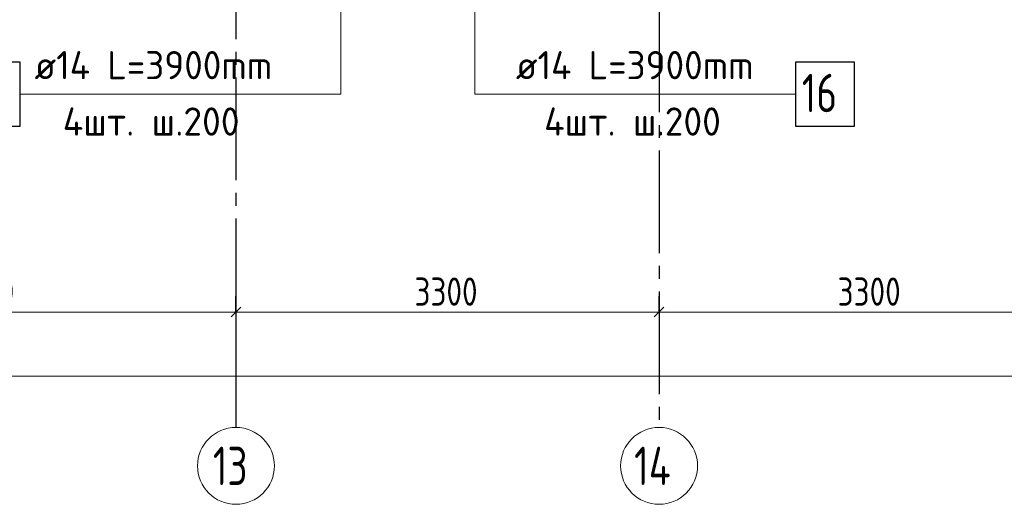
# Model space of a CAD drawing. Header units: millimetres. Extents: x 0 to 64958, y 0 to 42000.
# Tile 14 of 33: x 19953 to 27632, y 14670 to 18452. Entities that reach past the tile are written whole.
import ezdxf

# ---------------------------------------------------------------- set-up
doc = ezdxf.new("R2010")
doc.units = ezdxf.units.MM
doc.linetypes.add('______5', pattern=[1100, 800, -100, 100, -100])
for name, color, linetype, lineweight in [('Standard', 7, 'Continuous', 25), ('ДОП Верх по Х', 7, 'Continuous', 25), ('Оси', 40, '______5', 18), ('Позиционная метка номер позиции', 7, 'Continuous', 13)]:
    doc.layers.add(name, color=color, linetype=linetype, lineweight=lineweight)
doc.styles.add('GOST 2.304-81', font='txt')
doc.styles.add('ISOCPEUR', font='txt')

msp = doc.modelspace()

# ---------------------------------------------------------------- linework, layer by layer
at = {"layer": 'Standard', "color": 251, "linetype": 'Continuous', "lineweight": -3, "true_color": 0x656565, "transparency": 33554687}
for p, q in [((21640, 16170), (21640, 16295)), ((24940, 16170), (24940, 16295)), ((21640, 16170), (21640, 16045)), ((21640, 16170), (21640, 15717.8)), ((24940, 16170), (24940, 16045)), ((24940, 16170), (24940, 15717.8))]:
    msp.add_line(p, q, dxfattribs=at)
at = {"layer": 'Standard', "color": 7, "linetype": 'Continuous', "lineweight": 25, "transparency": 33554687}
for p, q in [((21602.5, 16132.5), (21677.5, 16207.5)), ((24902.5, 16132.5), (24977.5, 16207.5))]:
    msp.add_line(p, q, dxfattribs=at)
at = {"layer": 'Standard', "color": 7, "linetype": 'Continuous', "lineweight": 13, "transparency": 33554687}
for p, q in [((17720, 16170), (21640, 16170)), ((21640, 16170), (24940, 16170)), ((24940, 16170), (28240, 16170)), ((49280, 15670), (7200, 15670))]:
    msp.add_line(p, q, dxfattribs=at)
at = {"layer": 'ДОП Верх по Х', "color": 7, "linetype": 'Continuous', "lineweight": 13, "transparency": 33554687}
for p, q in [((20049, 17870), (22157, 17870)), ((23803, 17870), (25911, 17870))]:
    msp.add_line(p, q, dxfattribs=at)
at = {"layer": 'ДОП Верх по Х', "color": 7, "linetype": 'Continuous', "lineweight": 25, "transparency": 33554687}
for points in [[(19497, 17620), (19957, 17620), (19957, 18120), (19497, 18120), (19497, 17620)], [(26003, 17620), (26463, 17620), (26463, 18120), (26003, 18120), (26003, 17620)]]:
    msp.add_lwpolyline(points, dxfattribs=at)
at = {"layer": 'Оси', "color": 8, "linetype": '______5', "lineweight": -3, "transparency": 33554687}
for p, q in [((21640, 38900), (21640, 15270)), ((24940, 35030), (24940, 15270))]:
    msp.add_line(p, q, dxfattribs=at)
at = {"layer": 'Оси', "color": 7, "linetype": 'Continuous', "lineweight": 13, "transparency": 33554687}
for centre in [(21640, 14970), (24940, 14970)]:
    msp.add_circle(centre, 300, dxfattribs=at)
at = {"layer": 'Позиционная метка номер позиции', "color": 7, "linetype": 'Continuous', "lineweight": 13, "transparency": 33554687}
for points in [[(21957, 21700), (22457, 21200), (22457, 17870), (19957, 17870)], [(24003, 21700), (23503, 21200), (23503, 17870), (26003, 17870)]]:
    msp.add_lwpolyline(points, dxfattribs=at)

# ---------------------------------------------------------------- texts
at = {"layer": 'Standard', "color": 7, "linetype": 'Continuous', "lineweight": 25, "transparency": 33554687, "char_height": 220, "attachment_point": 7, "style": 'GOST 2.304-81'}
for s, insert, width in [('3920', (19414.1, 16220), 657.052), ('3300', (23032, 16220), 641.476), ('3300', (26332, 16220), 641.476)]:
    msp.add_mtext(s, dxfattribs=dict(at, insert=insert, width=width))
at = {"layer": 'ДОП Верх по Х', "color": 7, "linetype": 'Continuous', "lineweight": 13, "transparency": 33554687, "attachment_point": 7, "style": 'ISOCPEUR'}
for s, insert, char_height, width in [('\\W0.96;ø14 L=3900mm ', (20069, 17987.3), 220, 2172.611), ('\\W0.96;ø14 L=3900mm ', (23823, 17987.3), 220, 2172.605), ('\\W0.75;16', (26053, 17730), 300, 472.289), ('\\W0.97;4шт. ш.200 ', (20289, 17547.3), 220, 1734.412), ('\\W0.97;4шт. ш.200 ', (24043, 17547.3), 220, 1734.406)]:
    msp.add_mtext(s, dxfattribs=dict(at, insert=insert, char_height=char_height, width=width))
at = {"layer": 'Оси', "color": 7, "linetype": 'Continuous', "lineweight": 25, "transparency": 33554687, "char_height": 300, "attachment_point": 7, "style": 'ISOCPEUR'}
for s, insert, width in [('\\W0.75;13', (21460, 14820), 472.272), ('\\W0.76;14', (24745, 14820), 504.559)]:
    msp.add_mtext(s, dxfattribs=dict(at, insert=insert, width=width))

doc.saveas('drawing.dxf')
